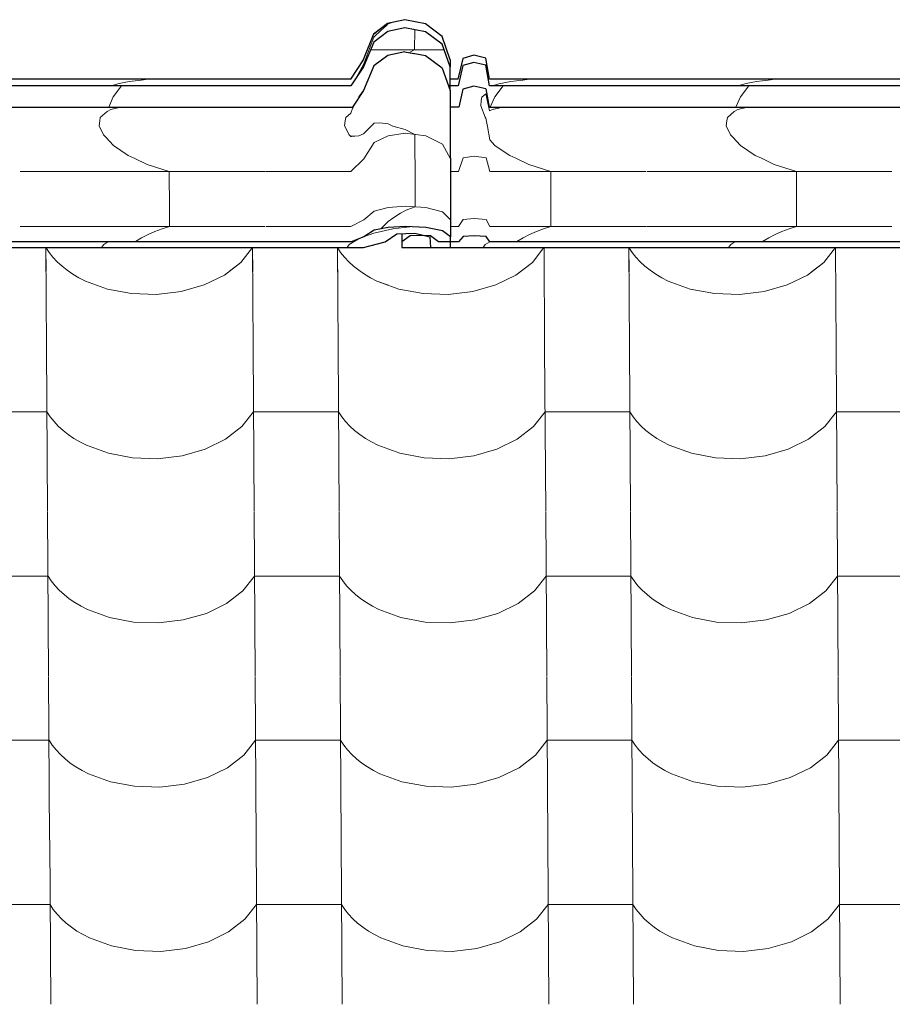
# Model space of a CAD drawing. Header units: millimetres. Extents: x -29001 to 109416, y -1251 to 13451.
# Tile 68 of 163: x -14866 to -14372, y 10428 to 10985. Entities that reach past the tile are written whole.
import ezdxf

# ---------------------------------------------------------------- set-up
doc = ezdxf.new("R2010")
doc.units = ezdxf.units.MM
doc.header["$MEASUREMENT"] = 0
for name, color, linetype in [('POHLED JIŽNÍ_1_Konstrukce - nosné', 7, 'Continuous'), ('POHLED JIŽNÍ_1_Nové_Konstrukce - krov', 7, 'Continuous'), ('POHLED JIŽNÍ_1_Nové_Konstrukce - střechy a skořepiny', 7, 'Continuous'), ('POHLED JIŽNÍ_1_Nové_Výplně - Povrchové', 7, 'Continuous')]:
    doc.layers.add(name, color=color, linetype=linetype)

# ---------------------------------------------------------------- blocks, each defined once
blk = doc.blocks.new('*X1', base_point=(-31394.74, -25864.88))
at = {"layer": 'POHLED JIŽNÍ_1_Nové_Výplně - Povrchové', "color": 21, "linetype": 'Continuous', "lineweight": 20, "true_color": 0xffaaaa}
for p, q in [((-14851.09, 10856.09), (-14850.74, 10799.61)), ((-14851.07, 10856.09), (-14849.25, 10853.33)), ((-14849.25, 10853.33), (-14847.11, 10850.64)), ((-14740.75, 10847.74), (-14734.16, 10856.09)), ((-14734.13, 10856.09), (-14733.78, 10799.61)), ((-14686.1, 10856.09), (-14685.74, 10799.61)), ((-14686.07, 10856.09), (-14684.26, 10853.33)), ((-14684.26, 10853.33), (-14682.12, 10850.64)), ((-14575.75, 10847.74), (-14569.16, 10856.09)), ((-14569.13, 10856.09), (-14568.78, 10799.61)), ((-14521.1, 10856.09), (-14520.75, 10799.61)), ((-14521.08, 10856.09), (-14519.26, 10853.33)), ((-14519.26, 10853.33), (-14517.12, 10850.64)), ((-14410.75, 10847.74), (-14404.16, 10856.09)), ((-14404.14, 10856.09), (-14403.78, 10799.61)), ((-14847.11, 10850.64), (-14844.69, 10848.05)), ((-14844.69, 10848.05), (-14841.99, 10845.59)), ((-14750.01, 10840.57), (-14740.75, 10847.74)), ((-14682.12, 10850.64), (-14679.69, 10848.05)), ((-14679.69, 10848.05), (-14677, 10845.59)), ((-14585.01, 10840.57), (-14575.75, 10847.74)), ((-14517.12, 10850.64), (-14514.7, 10848.05)), ((-14514.7, 10848.05), (-14512, 10845.59)), ((-14420.02, 10840.57), (-14410.75, 10847.74)), ((-14841.99, 10845.59), (-14839.04, 10843.26)), ((-14839.04, 10843.26), (-14835.84, 10841.08)), ((-14835.84, 10841.08), (-14832.42, 10839.06)), ((-14761.45, 10834.98), (-14750.01, 10840.57)), ((-14677, 10845.59), (-14674.04, 10843.26)), ((-14674.04, 10843.26), (-14670.84, 10841.08)), ((-14670.84, 10841.08), (-14667.42, 10839.06)), ((-14596.46, 10834.98), (-14585.01, 10840.57)), ((-14512, 10845.59), (-14509.04, 10843.26)), ((-14509.04, 10843.26), (-14505.85, 10841.08)), ((-14505.85, 10841.08), (-14502.42, 10839.06)), ((-14431.46, 10834.98), (-14420.02, 10840.57)), ((-14832.42, 10839.06), (-14828.78, 10837.21)), ((-14828.78, 10837.21), (-14816.31, 10832.64)), ((-14774.49, 10831.25), (-14761.45, 10834.98)), ((-14667.42, 10839.06), (-14663.79, 10837.21)), ((-14663.79, 10837.21), (-14651.31, 10832.64)), ((-14609.49, 10831.25), (-14596.46, 10834.98)), ((-14502.42, 10839.06), (-14498.79, 10837.21)), ((-14498.79, 10837.21), (-14486.32, 10832.64)), ((-14444.5, 10831.25), (-14431.46, 10834.98)), ((-14816.31, 10832.64), (-14802.64, 10830.05)), ((-14802.64, 10830.05), (-14788.45, 10829.58)), ((-14788.45, 10829.58), (-14774.49, 10831.25)), ((-14651.31, 10832.64), (-14637.64, 10830.05)), ((-14637.64, 10830.05), (-14623.46, 10829.58)), ((-14623.46, 10829.58), (-14609.49, 10831.25)), ((-14486.32, 10832.64), (-14472.64, 10830.05)), ((-14472.64, 10830.05), (-14458.46, 10829.58)), ((-14458.46, 10829.58), (-14444.5, 10831.25)), ((-14850.74, 10799.27), (-14850.16, 10706.6)), ((-14733.78, 10799.27), (-14733.2, 10706.6)), ((-14685.74, 10799.27), (-14685.16, 10706.6)), ((-14568.78, 10799.27), (-14568.2, 10706.6)), ((-14520.74, 10799.27), (-14520.16, 10706.6)), ((-14403.78, 10799.27), (-14403.2, 10706.6)), ((-14850.51, 10763.12), (-14874.53, 10763.12)), ((-14850.51, 10763.12), (-14848.67, 10760.33)), ((-14740.17, 10754.73), (-14733.55, 10763.12)), ((-14709.53, 10763.12), (-14733.55, 10763.12)), ((-14685.52, 10763.12), (-14709.53, 10763.12)), ((-14685.52, 10763.12), (-14683.67, 10760.33)), ((-14575.17, 10754.73), (-14568.55, 10763.12)), ((-14544.54, 10763.12), (-14568.55, 10763.12)), ((-14520.52, 10763.12), (-14544.54, 10763.12)), ((-14520.52, 10763.12), (-14518.68, 10760.33)), ((-14410.17, 10754.73), (-14403.56, 10763.12)), ((-14379.54, 10763.12), (-14403.56, 10763.12)), ((-14355.52, 10763.12), (-14379.54, 10763.12)), ((-14848.67, 10760.33), (-14846.53, 10757.63)), ((-14846.53, 10757.63), (-14844.11, 10755.04)), ((-14683.67, 10760.33), (-14681.54, 10757.63)), ((-14681.54, 10757.63), (-14679.11, 10755.04)), ((-14518.68, 10760.33), (-14516.54, 10757.63)), ((-14516.54, 10757.63), (-14514.11, 10755.04)), ((-14844.11, 10755.04), (-14841.41, 10752.58)), ((-14841.41, 10752.58), (-14838.46, 10750.25)), ((-14749.43, 10747.56), (-14740.17, 10754.73)), ((-14679.11, 10755.04), (-14676.42, 10752.58)), ((-14676.42, 10752.58), (-14673.46, 10750.25)), ((-14584.43, 10747.56), (-14575.17, 10754.73)), ((-14514.11, 10755.04), (-14511.42, 10752.58)), ((-14511.42, 10752.58), (-14508.46, 10750.25)), ((-14419.44, 10747.56), (-14410.17, 10754.73)), ((-14838.46, 10750.25), (-14835.26, 10748.07)), ((-14835.26, 10748.07), (-14831.84, 10746.05)), ((-14831.84, 10746.05), (-14828.2, 10744.21)), ((-14760.87, 10741.97), (-14749.43, 10747.56)), ((-14673.46, 10750.25), (-14670.26, 10748.07)), ((-14670.26, 10748.07), (-14666.84, 10746.05)), ((-14666.84, 10746.05), (-14663.2, 10744.21)), ((-14595.88, 10741.97), (-14584.43, 10747.56)), ((-14508.46, 10750.25), (-14505.27, 10748.07)), ((-14505.27, 10748.07), (-14501.84, 10746.05)), ((-14501.84, 10746.05), (-14498.21, 10744.21)), ((-14430.88, 10741.97), (-14419.44, 10747.56)), ((-14828.2, 10744.21), (-14815.73, 10739.63)), ((-14773.91, 10738.24), (-14760.87, 10741.97)), ((-14663.2, 10744.21), (-14650.73, 10739.63)), ((-14608.91, 10738.24), (-14595.88, 10741.97)), ((-14498.21, 10744.21), (-14485.74, 10739.63)), ((-14443.91, 10738.24), (-14430.88, 10741.97)), ((-14815.73, 10739.63), (-14802.05, 10737.05)), ((-14802.05, 10737.05), (-14787.87, 10736.57)), ((-14787.87, 10736.57), (-14773.91, 10738.24)), ((-14650.73, 10739.63), (-14637.06, 10737.05)), ((-14637.06, 10737.05), (-14622.88, 10736.57)), ((-14622.88, 10736.57), (-14608.91, 10738.24)), ((-14485.74, 10739.63), (-14472.06, 10737.05)), ((-14472.06, 10737.05), (-14457.88, 10736.57)), ((-14457.88, 10736.57), (-14443.91, 10738.24)), ((-14850.16, 10706.27), (-14849.58, 10613.59)), ((-14733.19, 10706.27), (-14732.62, 10613.59)), ((-14685.16, 10706.27), (-14684.58, 10613.59)), ((-14568.2, 10706.27), (-14567.62, 10613.59)), ((-14520.16, 10706.27), (-14519.58, 10613.59)), ((-14403.2, 10706.27), (-14402.62, 10613.59)), ((-14849.93, 10670.11), (-14873.95, 10670.11)), ((-14849.93, 10670.11), (-14848.09, 10667.32)), ((-14739.58, 10661.72), (-14732.97, 10670.11)), ((-14708.95, 10670.11), (-14732.97, 10670.11)), ((-14684.93, 10670.11), (-14708.95, 10670.11)), ((-14684.93, 10670.11), (-14683.09, 10667.32)), ((-14574.59, 10661.72), (-14567.97, 10670.11)), ((-14543.95, 10670.11), (-14567.97, 10670.11)), ((-14519.94, 10670.11), (-14543.95, 10670.11)), ((-14519.94, 10670.11), (-14518.1, 10667.32)), ((-14409.59, 10661.72), (-14402.97, 10670.11)), ((-14378.96, 10670.11), (-14402.97, 10670.11)), ((-14354.94, 10670.11), (-14378.96, 10670.11)), ((-14848.09, 10667.32), (-14845.95, 10664.62)), ((-14845.95, 10664.62), (-14843.53, 10662.03)), ((-14843.53, 10662.03), (-14840.83, 10659.57)), ((-14683.09, 10667.32), (-14680.95, 10664.62)), ((-14680.95, 10664.62), (-14678.53, 10662.03)), ((-14678.53, 10662.03), (-14675.83, 10659.57)), ((-14518.1, 10667.32), (-14515.96, 10664.62)), ((-14515.96, 10664.62), (-14513.53, 10662.03)), ((-14513.53, 10662.03), (-14510.84, 10659.57)), ((-14840.83, 10659.57), (-14837.88, 10657.24)), ((-14837.88, 10657.24), (-14834.68, 10655.06)), ((-14748.85, 10654.55), (-14739.58, 10661.72)), ((-14675.83, 10659.57), (-14672.88, 10657.24)), ((-14672.88, 10657.24), (-14669.68, 10655.06)), ((-14583.85, 10654.55), (-14574.59, 10661.72)), ((-14510.84, 10659.57), (-14507.88, 10657.24)), ((-14507.88, 10657.24), (-14504.68, 10655.06)), ((-14418.85, 10654.55), (-14409.59, 10661.72)), ((-14834.68, 10655.06), (-14831.25, 10653.04)), ((-14831.25, 10653.04), (-14827.62, 10651.2)), ((-14827.62, 10651.2), (-14815.15, 10646.62)), ((-14760.29, 10648.96), (-14748.85, 10654.55)), ((-14669.68, 10655.06), (-14666.26, 10653.04)), ((-14666.26, 10653.04), (-14662.62, 10651.2)), ((-14662.62, 10651.2), (-14650.15, 10646.62)), ((-14595.29, 10648.96), (-14583.85, 10654.55)), ((-14504.68, 10655.06), (-14501.26, 10653.04)), ((-14501.26, 10653.04), (-14497.63, 10651.2)), ((-14497.63, 10651.2), (-14485.15, 10646.62)), ((-14430.3, 10648.96), (-14418.85, 10654.55)), ((-14815.15, 10646.62), (-14801.47, 10644.04)), ((-14787.29, 10643.57), (-14773.33, 10645.24)), ((-14773.33, 10645.24), (-14760.29, 10648.96)), ((-14650.15, 10646.62), (-14636.48, 10644.04)), ((-14622.29, 10643.57), (-14608.33, 10645.24)), ((-14608.33, 10645.24), (-14595.29, 10648.96)), ((-14485.15, 10646.62), (-14471.48, 10644.04)), ((-14457.3, 10643.57), (-14443.33, 10645.24)), ((-14443.33, 10645.24), (-14430.3, 10648.96)), ((-14801.47, 10644.04), (-14787.29, 10643.57)), ((-14636.48, 10644.04), (-14622.29, 10643.57)), ((-14471.48, 10644.04), (-14457.3, 10643.57)), ((-14849.58, 10613.26), (-14849, 10520.58)), ((-14732.61, 10613.26), (-14732.03, 10520.58)), ((-14684.58, 10613.26), (-14684, 10520.58)), ((-14567.62, 10613.26), (-14567.04, 10520.58)), ((-14519.58, 10613.26), (-14519, 10520.58)), ((-14402.62, 10613.26), (-14402.04, 10520.58)), ((-14849.35, 10577.1), (-14873.37, 10577.1)), ((-14849.35, 10577.1), (-14847.51, 10574.31)), ((-14847.51, 10574.31), (-14845.37, 10571.61)), ((-14739, 10568.71), (-14732.39, 10577.1)), ((-14708.37, 10577.1), (-14732.39, 10577.1)), ((-14684.35, 10577.1), (-14708.37, 10577.1)), ((-14684.35, 10577.1), (-14682.51, 10574.31)), ((-14682.51, 10574.31), (-14680.37, 10571.61)), ((-14574.01, 10568.71), (-14567.39, 10577.1)), ((-14543.37, 10577.1), (-14567.39, 10577.1)), ((-14519.36, 10577.1), (-14543.37, 10577.1)), ((-14519.36, 10577.1), (-14517.51, 10574.31)), ((-14517.51, 10574.31), (-14515.38, 10571.61)), ((-14409.01, 10568.71), (-14402.39, 10577.1)), ((-14378.38, 10577.1), (-14402.39, 10577.1)), ((-14354.36, 10577.1), (-14378.38, 10577.1)), ((-14845.37, 10571.61), (-14842.95, 10569.02)), ((-14842.95, 10569.02), (-14840.25, 10566.56)), ((-14748.27, 10561.54), (-14739, 10568.71)), ((-14680.37, 10571.61), (-14677.95, 10569.02)), ((-14677.95, 10569.02), (-14675.25, 10566.56)), ((-14583.27, 10561.54), (-14574.01, 10568.71)), ((-14515.38, 10571.61), (-14512.95, 10569.02)), ((-14512.95, 10569.02), (-14510.26, 10566.56)), ((-14418.27, 10561.54), (-14409.01, 10568.71)), ((-14840.25, 10566.56), (-14837.3, 10564.23)), ((-14837.3, 10564.23), (-14834.1, 10562.05)), ((-14834.1, 10562.05), (-14830.67, 10560.04)), ((-14759.71, 10555.95), (-14748.27, 10561.54)), ((-14675.25, 10566.56), (-14672.3, 10564.23)), ((-14672.3, 10564.23), (-14669.1, 10562.05)), ((-14669.1, 10562.05), (-14665.67, 10560.04)), ((-14594.71, 10555.95), (-14583.27, 10561.54)), ((-14510.26, 10566.56), (-14507.3, 10564.23)), ((-14507.3, 10564.23), (-14504.1, 10562.05)), ((-14504.1, 10562.05), (-14500.68, 10560.04)), ((-14429.71, 10555.95), (-14418.27, 10561.54)), ((-14830.67, 10560.04), (-14827.04, 10558.19)), ((-14827.04, 10558.19), (-14814.57, 10553.61)), ((-14772.75, 10552.23), (-14759.71, 10555.95)), ((-14665.67, 10560.04), (-14662.04, 10558.19)), ((-14662.04, 10558.19), (-14649.57, 10553.61)), ((-14607.75, 10552.23), (-14594.71, 10555.95)), ((-14500.68, 10560.04), (-14497.04, 10558.19)), ((-14497.04, 10558.19), (-14484.57, 10553.61)), ((-14442.75, 10552.23), (-14429.71, 10555.95)), ((-14814.57, 10553.61), (-14800.89, 10551.03)), ((-14800.89, 10551.03), (-14786.71, 10550.56)), ((-14786.71, 10550.56), (-14772.75, 10552.23)), ((-14649.57, 10553.61), (-14635.89, 10551.03)), ((-14635.89, 10551.03), (-14621.71, 10550.56)), ((-14621.71, 10550.56), (-14607.75, 10552.23)), ((-14484.57, 10553.61), (-14470.9, 10551.03)), ((-14470.9, 10551.03), (-14456.72, 10550.56)), ((-14456.72, 10550.56), (-14442.75, 10552.23)), ((-14848.99, 10520.25), (-14848.42, 10427.57)), ((-14732.03, 10520.25), (-14731.45, 10427.57)), ((-14684, 10520.25), (-14683.42, 10427.57)), ((-14567.03, 10520.25), (-14566.45, 10427.57)), ((-14519, 10520.25), (-14518.42, 10427.57)), ((-14402.04, 10520.25), (-14401.46, 10427.57)), ((-14848.77, 10484.09), (-14872.79, 10484.09)), ((-14848.77, 10484.09), (-14846.93, 10481.3)), ((-14738.42, 10475.7), (-14731.81, 10484.09)), ((-14707.79, 10484.09), (-14731.81, 10484.09)), ((-14683.77, 10484.09), (-14707.79, 10484.09)), ((-14683.77, 10484.09), (-14681.93, 10481.3)), ((-14573.42, 10475.7), (-14566.81, 10484.09)), ((-14542.79, 10484.09), (-14566.81, 10484.09)), ((-14518.77, 10484.09), (-14542.79, 10484.09)), ((-14518.77, 10484.09), (-14516.93, 10481.3)), ((-14408.43, 10475.7), (-14401.81, 10484.09)), ((-14377.79, 10484.09), (-14401.81, 10484.09)), ((-14353.78, 10484.09), (-14377.79, 10484.09)), ((-14846.93, 10481.3), (-14844.79, 10478.6)), ((-14844.79, 10478.6), (-14842.37, 10476.01)), ((-14681.93, 10481.3), (-14679.79, 10478.6)), ((-14679.79, 10478.6), (-14677.37, 10476.01)), ((-14516.93, 10481.3), (-14514.79, 10478.6)), ((-14514.79, 10478.6), (-14512.37, 10476.01)), ((-14842.37, 10476.01), (-14839.67, 10473.55)), ((-14839.67, 10473.55), (-14836.71, 10471.22)), ((-14747.69, 10468.53), (-14738.42, 10475.7)), ((-14677.37, 10476.01), (-14674.67, 10473.55)), ((-14674.67, 10473.55), (-14671.72, 10471.22)), ((-14582.69, 10468.53), (-14573.42, 10475.7)), ((-14512.37, 10476.01), (-14509.67, 10473.55)), ((-14509.67, 10473.55), (-14506.72, 10471.22)), ((-14417.69, 10468.53), (-14408.43, 10475.7)), ((-14836.71, 10471.22), (-14833.52, 10469.04)), ((-14833.52, 10469.04), (-14830.09, 10467.03)), ((-14830.09, 10467.03), (-14826.46, 10465.18)), ((-14759.13, 10462.94), (-14747.69, 10468.53)), ((-14671.72, 10471.22), (-14668.52, 10469.04)), ((-14668.52, 10469.04), (-14665.09, 10467.03)), ((-14665.09, 10467.03), (-14661.46, 10465.18)), ((-14594.13, 10462.94), (-14582.69, 10468.53)), ((-14506.72, 10471.22), (-14503.52, 10469.04)), ((-14503.52, 10469.04), (-14500.1, 10467.03)), ((-14500.1, 10467.03), (-14496.46, 10465.18)), ((-14429.13, 10462.94), (-14417.69, 10468.53)), ((-14826.46, 10465.18), (-14813.99, 10460.61)), ((-14772.16, 10459.22), (-14759.13, 10462.94)), ((-14661.46, 10465.18), (-14648.99, 10460.61)), ((-14607.17, 10459.22), (-14594.13, 10462.94)), ((-14496.46, 10465.18), (-14483.99, 10460.61)), ((-14442.17, 10459.22), (-14429.13, 10462.94)), ((-14813.99, 10460.61), (-14800.31, 10458.02)), ((-14800.31, 10458.02), (-14786.13, 10457.55)), ((-14786.13, 10457.55), (-14772.16, 10459.22)), ((-14648.99, 10460.61), (-14635.31, 10458.02)), ((-14635.31, 10458.02), (-14621.13, 10457.55)), ((-14621.13, 10457.55), (-14607.17, 10459.22)), ((-14483.99, 10460.61), (-14470.32, 10458.02)), ((-14470.32, 10458.02), (-14456.13, 10457.55)), ((-14456.13, 10457.55), (-14442.17, 10459.22))]:
    blk.add_line(p, q, dxfattribs=at)
blk = doc.blocks.new('*X2', base_point=(-31394.74, -25864.88))
at = {"layer": 'POHLED JIŽNÍ_1_Nové_Konstrukce - střechy a skořepiny', "color": 21, "linetype": 'Continuous', "lineweight": 20, "true_color": 0xffaaaa}
for p, q in [((-14851.09, 10856.09), (-14851.01, 10842.84)), ((-14851.07, 10856.09), (-14849.25, 10853.33)), ((-14849.25, 10853.33), (-14847.11, 10850.64)), ((-14740.75, 10847.74), (-14734.16, 10856.09)), ((-14734.13, 10856.09), (-14734.05, 10842.67)), ((-14686.1, 10856.09), (-14685.94, 10831.46)), ((-14686.07, 10856.09), (-14684.26, 10853.33)), ((-14684.26, 10853.33), (-14682.12, 10850.64)), ((-14575.75, 10847.74), (-14569.16, 10856.09)), ((-14569.13, 10856.09), (-14569.05, 10842.42)), ((-14521.1, 10856.09), (-14521.01, 10842.35)), ((-14521.08, 10856.09), (-14519.26, 10853.33)), ((-14519.26, 10853.33), (-14517.12, 10850.64)), ((-14410.75, 10847.74), (-14404.16, 10856.09)), ((-14404.14, 10856.09), (-14404.05, 10842.17)), ((-14847.11, 10850.64), (-14844.69, 10848.05)), ((-14844.69, 10848.05), (-14841.99, 10845.59)), ((-14747.28, 10842.69), (-14740.75, 10847.74)), ((-14682.12, 10850.64), (-14679.69, 10848.05)), ((-14679.69, 10848.05), (-14677, 10845.59)), ((-14582.6, 10842.44), (-14575.75, 10847.74)), ((-14517.12, 10850.64), (-14514.7, 10848.05)), ((-14514.7, 10848.05), (-14512, 10845.59)), ((-14417.92, 10842.19), (-14410.75, 10847.74)), ((-14841.99, 10845.59), (-14839.04, 10843.26)), ((-14839.04, 10843.26), (-14838.4, 10842.82)), ((-14677, 10845.59), (-14674.04, 10843.26)), ((-14674.04, 10843.26), (-14670.84, 10841.08)), ((-14670.84, 10841.08), (-14667.42, 10839.06)), ((-14512, 10845.59), (-14509.04, 10843.26)), ((-14509.04, 10843.26), (-14507.68, 10842.33)), ((-14667.42, 10839.06), (-14663.79, 10837.21)), ((-14663.79, 10837.21), (-14657.19, 10834.8))]:
    blk.add_line(p, q, dxfattribs=at)

msp = doc.modelspace()

# ---------------------------------------------------------------- linework, layer by layer
at = {"layer": 'POHLED JIŽNÍ_1_Nové_Konstrukce - krov', "color": 1, "linetype": 'Continuous', "lineweight": 25}
for p, q in [((-14657.72, 10983.03), (-14665.59, 10976.93)), ((-14648, 10985.2), (-14657.72, 10983.03)), ((-14647.86, 10980.54), (-14657.59, 10978.44)), ((-14636.28, 10982.9), (-14647.93, 10985.2)), ((-14636.21, 10978.31), (-14647.86, 10980.54)), ((-14626.89, 10975.64), (-14636.28, 10982.9)), ((-14665.59, 10976.93), (-14671.46, 10962.56)), ((-14657.59, 10978.44), (-14665.47, 10972.52)), ((-14626.83, 10971.28), (-14636.21, 10978.31)), ((-14622.35, 10962.56), (-14626.89, 10975.64)), ((-14665.47, 10972.52), (-14671.35, 10958.59)), ((-14622.3, 10958.59), (-14626.83, 10971.28)), ((-14657.6, 10964.91), (-14665.48, 10959)), ((-14647.87, 10967.02), (-14657.6, 10964.91)), ((-14647.87, 10967.02), (-14642.81, 10966.05)), ((-14642.23, 10965.94), (-14642.81, 10966.05)), ((-14642.39, 10966.08), (-14642.23, 10965.94)), ((-14636.22, 10964.79), (-14642.23, 10965.94)), ((-14626.84, 10957.75), (-14636.22, 10964.79)), ((-14615.17, 10963.3), (-14617.84, 10951.44)), ((-14608.94, 10965.04), (-14615.17, 10963.3)), ((-14602.15, 10963.47), (-14608.88, 10965.04)), ((-14599.97, 10951.44), (-14602.15, 10963.47)), ((-14671.46, 10962.56), (-14678.67, 10951.44)), ((-14671.35, 10958.59), (-14678.57, 10947.81)), ((-14665.48, 10959), (-14671.35, 10945.07)), ((-14626.84, 10957.75), (-14622.31, 10945.07)), ((-14622.35, 10962.56), (-14622.3, 10958.59)), ((-14622.31, 10947.81), (-14622.3, 10958.59)), ((-14615.06, 10959.31), (-14617.74, 10947.81)), ((-14608.82, 10961), (-14615.06, 10959.31)), ((-14602.1, 10959.47), (-14608.82, 10961)), ((-14599.92, 10947.81), (-14602.1, 10959.47)), ((-14684.16, 10951.44), (-14949.73, 10951.44)), ((-14684.11, 10947.81), (-14949.68, 10947.81)), ((-14678.62, 10951.44), (-14684.16, 10951.44)), ((-14678.57, 10947.81), (-14684.11, 10947.81)), ((-14617.74, 10947.81), (-14623.29, 10947.81)), ((-14622.31, 10945.07), (-14622.31, 10947.81)), ((-14617.79, 10951.44), (-14622.3, 10951.44)), ((-14608.83, 10947.48), (-14615.07, 10945.79)), ((-14602.11, 10945.95), (-14608.83, 10947.48)), ((-14594.73, 10951.44), (-14599.97, 10951.44)), ((-14594.68, 10947.81), (-14599.92, 10947.81)), ((-14329.16, 10951.44), (-14594.73, 10951.44)), ((-14329.11, 10947.81), (-14594.68, 10947.81)), ((-14671.35, 10945.07), (-14677.62, 10935.71)), ((-14622.31, 10945.07), (-14622.26, 10938.09)), ((-14615.07, 10945.79), (-14617.41, 10935.71)), ((-14602.11, 10945.95), (-14600.19, 10935.71)), ((-14955.19, 10935.71), (-14677.62, 10935.71)), ((-14622.26, 10938.09), (-14622.22, 10927.87)), ((-14617.41, 10935.71), (-14622.25, 10935.71)), ((-14600.19, 10935.71), (-14322.63, 10935.71)), ((-14622.22, 10927.87), (-14622.18, 10914.75)), ((-14622.18, 10914.75), (-14622.15, 10899.1)), ((-14622.15, 10899.1), (-14622.12, 10881.41)), ((-14622.12, 10881.41), (-14622.11, 10862.22)), ((-14665.25, 10865.95), (-14671.15, 10862.22)), ((-14657.37, 10867.54), (-14665.25, 10865.95)), ((-14659.14, 10859.33), (-14652.49, 10864)), ((-14647.63, 10868.1), (-14657.37, 10867.54)), ((-14652.49, 10864), (-14642.18, 10864.23)), ((-14649.68, 10864.06), (-14649.68, 10859.33)), ((-14644.92, 10862.76), (-14649.68, 10859.33)), ((-14635.98, 10867.5), (-14647.63, 10868.1)), ((-14638.88, 10863.02), (-14644.92, 10862.76)), ((-14642.18, 10864.23), (-14636.74, 10862.92)), ((-14633.32, 10862.76), (-14638.88, 10863.02)), ((-14636.74, 10862.92), (-14633.84, 10862.22)), ((-14626.61, 10865.62), (-14635.98, 10867.5)), ((-14628.96, 10859.33), (-14633.32, 10862.76)), ((-14622.11, 10862.22), (-14626.61, 10865.62)), ((-14608.63, 10862.87), (-14614.87, 10862.41)), ((-14601.9, 10862.46), (-14608.63, 10862.87)), ((-14683.94, 10859.33), (-14949.51, 10859.33)), ((-14678.4, 10859.33), (-14683.94, 10859.33)), ((-14671.15, 10862.22), (-14678.4, 10859.33)), ((-14671.26, 10856.09), (-14659.14, 10859.33)), ((-14649.68, 10859.33), (-14649.56, 10856.09)), ((-14633.84, 10862.22), (-14633.33, 10856.09)), ((-14623.79, 10859.33), (-14628.96, 10859.33)), ((-14617.56, 10859.33), (-14623.79, 10859.33)), ((-14622.16, 10856.09), (-14622.13, 10859.33)), ((-14622.13, 10859.33), (-14622.11, 10862.22)), ((-14614.87, 10862.41), (-14617.56, 10859.33)), ((-14599.74, 10859.33), (-14601.9, 10862.46)), ((-14594.51, 10859.33), (-14599.74, 10859.33)), ((-14328.94, 10859.33), (-14594.51, 10859.33)), ((-14962.41, 10856.09), (-14671.26, 10856.09)), ((-14649.56, 10856.09), (-14634.62, 10856.09)), ((-14634.62, 10856.09), (-14633.33, 10856.09)), ((-14633.33, 10856.09), (-14622.16, 10856.09)), ((-14622.16, 10856.09), (-14607.41, 10856.09)), ((-14607.41, 10856.09), (-14316.27, 10856.09))]:
    msp.add_line(p, q, dxfattribs=at)
at = {"layer": 'POHLED JIŽNÍ_1_Nové_Konstrukce - krov', "color": 21, "linetype": 'Continuous', "lineweight": 20, "true_color": 0xffaaaa}
for p, q in [((-14657.68, 10983.03), (-14665.54, 10976.93)), ((-14658.17, 10982.11), (-14661.64, 10978.88)), ((-14657.65, 10982.59), (-14658.17, 10982.11)), ((-14647.95, 10985.2), (-14657.68, 10983.03)), ((-14654.5, 10983.72), (-14657.65, 10982.59)), ((-14654.42, 10983.75), (-14654.5, 10983.72)), ((-14650.64, 10984.6), (-14654.42, 10983.75)), ((-14647.94, 10985.2), (-14650.64, 10984.6)), ((-14665.54, 10976.93), (-14671.42, 10962.56)), ((-14665.54, 10976.93), (-14671.42, 10962.56)), ((-14665.5, 10975.21), (-14667.9, 10968.92)), ((-14665.5, 10975.21), (-14667.9, 10968.92)), ((-14664.89, 10975.8), (-14665.5, 10975.21)), ((-14661.64, 10978.88), (-14664.89, 10975.8)), ((-14642.36, 10979.49), (-14642.37, 10968.08)), ((-14667.9, 10968.92), (-14670.66, 10961.67)), ((-14667.9, 10968.92), (-14670.66, 10961.67)), ((-14625.69, 10968.08), (-14667.34, 10968.08)), ((-14645.37, 10966.54), (-14642.37, 10968.08)), ((-14615.13, 10963.3), (-14617.8, 10951.44)), ((-14615.13, 10963.3), (-14617.8, 10951.44)), ((-14608.9, 10965.04), (-14615.13, 10963.3)), ((-14671.42, 10962.56), (-14678.64, 10951.44)), ((-14671.42, 10962.56), (-14678.64, 10951.44)), ((-14671.36, 10959.77), (-14675.33, 10952.65)), ((-14671.36, 10959.77), (-14675.33, 10952.65)), ((-14670.66, 10961.67), (-14671.36, 10959.77)), ((-14670.66, 10961.67), (-14671.36, 10959.77)), ((-14809.67, 10949.08), (-14814.33, 10947.81)), ((-14812.99, 10941.56), (-14808.28, 10947.81)), ((-14806.91, 10949.62), (-14809.67, 10949.08)), ((-14803.9, 10950.12), (-14806.91, 10949.62)), ((-14800.65, 10950.6), (-14803.9, 10950.12)), ((-14797.18, 10951.03), (-14800.65, 10950.6)), ((-14793.51, 10951.43), (-14797.18, 10951.03)), ((-14793.42, 10951.44), (-14793.51, 10951.43)), ((-14594.7, 10948.8), (-14598.33, 10947.81)), ((-14596.99, 10941.56), (-14592.28, 10947.81)), ((-14593.67, 10949.08), (-14594.7, 10948.8)), ((-14590.91, 10949.62), (-14593.67, 10949.08)), ((-14587.9, 10950.12), (-14590.91, 10949.62)), ((-14584.65, 10950.6), (-14587.9, 10950.12)), ((-14581.18, 10951.03), (-14584.65, 10950.6)), ((-14577.51, 10951.43), (-14581.18, 10951.03)), ((-14577.42, 10951.44), (-14577.51, 10951.43)), ((-14454.67, 10949.08), (-14459.33, 10947.81)), ((-14458, 10941.56), (-14453.28, 10947.81)), ((-14451.91, 10949.62), (-14454.67, 10949.08)), ((-14448.9, 10950.12), (-14451.91, 10949.62)), ((-14445.65, 10950.6), (-14448.9, 10950.12)), ((-14442.18, 10951.03), (-14445.65, 10950.6)), ((-14438.51, 10951.43), (-14442.18, 10951.03)), ((-14438.43, 10951.44), (-14438.51, 10951.43)), ((-14815.58, 10935.71), (-14812.99, 10941.56)), ((-14674.55, 10940.31), (-14673.99, 10941.56)), ((-14674.55, 10940.31), (-14673.99, 10941.56)), ((-14673.99, 10941.56), (-14671.35, 10945.07)), ((-14673.99, 10941.56), (-14671.44, 10944.94)), ((-14604.32, 10941.37), (-14604.64, 10939.46)), ((-14602.09, 10943.16), (-14604.32, 10941.37)), ((-14600.48, 10936.24), (-14602.09, 10943.16)), ((-14599.58, 10935.71), (-14596.99, 10941.56)), ((-14460.58, 10935.71), (-14458, 10941.56)), ((-14809.67, 10935.41), (-14814.34, 10934.29)), ((-14809.67, 10935.41), (-14813.68, 10934.44)), ((-14807.89, 10935.71), (-14809.67, 10935.41)), ((-14807.89, 10935.71), (-14809.67, 10935.41)), ((-14675.34, 10939.13), (-14677.48, 10934.88)), ((-14675.34, 10939.13), (-14677.48, 10934.88)), ((-14604.64, 10939.46), (-14604.99, 10936.42)), ((-14604.99, 10936.42), (-14602.47, 10930.02)), ((-14599.92, 10933.53), (-14600.48, 10936.24)), ((-14594.7, 10935.16), (-14598.34, 10934.29)), ((-14594.7, 10935.16), (-14597.68, 10934.44)), ((-14593.67, 10935.41), (-14594.7, 10935.16)), ((-14593.67, 10935.41), (-14594.7, 10935.16)), ((-14591.89, 10935.71), (-14593.67, 10935.41)), ((-14591.89, 10935.71), (-14593.67, 10935.41)), ((-14454.67, 10935.41), (-14459.34, 10934.29)), ((-14454.67, 10935.41), (-14458.68, 10934.44)), ((-14452.89, 10935.71), (-14454.67, 10935.41)), ((-14452.89, 10935.71), (-14454.67, 10935.41)), ((-14820.33, 10929.74), (-14820.65, 10927.97)), ((-14816.48, 10933.27), (-14820.33, 10929.74)), ((-14814.34, 10934.29), (-14816.48, 10933.27)), ((-14681.33, 10929.74), (-14681.66, 10927.97)), ((-14681.33, 10929.74), (-14681.66, 10927.97)), ((-14678.57, 10932.27), (-14681.33, 10929.74)), ((-14678.57, 10932.27), (-14681.33, 10929.74)), ((-14677.48, 10934.88), (-14678.57, 10932.27)), ((-14677.48, 10934.88), (-14678.57, 10932.27)), ((-14602.47, 10930.02), (-14602.02, 10929.48)), ((-14598.34, 10934.29), (-14599.92, 10933.53)), ((-14465.33, 10929.74), (-14465.66, 10927.97)), ((-14461.49, 10933.27), (-14465.33, 10929.74)), ((-14459.34, 10934.29), (-14461.49, 10933.27)), ((-14820.65, 10927.97), (-14821.01, 10925.18)), ((-14821.01, 10925.18), (-14818.49, 10919.9)), ((-14681.66, 10927.97), (-14682.01, 10925.18)), ((-14681.66, 10927.97), (-14682.01, 10925.18)), ((-14682.01, 10925.18), (-14679.49, 10919.9)), ((-14682.01, 10925.18), (-14679.49, 10919.9)), ((-14671.24, 10920.57), (-14665.49, 10926.48)), ((-14671.24, 10920.57), (-14665.49, 10926.48)), ((-14665.49, 10926.48), (-14665.34, 10926.67)), ((-14665.49, 10926.48), (-14665.34, 10926.67)), ((-14665.34, 10926.67), (-14662.05, 10926.74)), ((-14662.05, 10926.74), (-14657.45, 10926.26)), ((-14657.45, 10926.26), (-14654.74, 10924.9)), ((-14654.74, 10924.9), (-14647.7, 10923.1)), ((-14602.02, 10929.48), (-14601.15, 10924.69)), ((-14601.15, 10924.69), (-14599.84, 10917.22)), ((-14465.66, 10927.97), (-14466.01, 10925.18)), ((-14466.01, 10925.18), (-14463.49, 10919.9)), ((-14818.49, 10919.9), (-14817.16, 10918.73)), ((-14817.16, 10918.73), (-14812.9, 10913.88)), ((-14679.49, 10919.9), (-14678.5, 10919.03)), ((-14679.49, 10919.9), (-14678.5, 10919.03)), ((-14678.5, 10919.03), (-14673.89, 10919.36)), ((-14678.5, 10919.03), (-14678.16, 10919.15)), ((-14678.16, 10919.15), (-14673.89, 10919.36)), ((-14673.89, 10919.36), (-14671.24, 10920.57)), ((-14673.89, 10919.36), (-14671.24, 10920.57)), ((-14657.43, 10919.48), (-14665.31, 10915.59)), ((-14647.7, 10920.87), (-14657.43, 10919.48)), ((-14647.7, 10923.1), (-14642.2, 10920.17)), ((-14636.05, 10919.4), (-14647.7, 10920.87)), ((-14642.18, 10911.51), (-14642.2, 10920.17)), ((-14626.68, 10914.77), (-14636.05, 10919.4)), ((-14463.49, 10919.9), (-14462.17, 10918.73)), ((-14462.17, 10918.73), (-14457.9, 10913.88)), ((-14812.9, 10913.88), (-14804.53, 10908.3)), ((-14665.31, 10915.59), (-14671.21, 10906.42)), ((-14665.31, 10915.59), (-14671.21, 10906.42)), ((-14622.16, 10906.42), (-14626.68, 10914.77)), ((-14599.84, 10917.22), (-14596.9, 10913.88)), ((-14596.9, 10913.88), (-14594.59, 10912.34)), ((-14457.9, 10913.88), (-14449.53, 10908.3)), ((-14804.53, 10908.3), (-14801.1, 10906.85)), ((-14642.17, 10900.69), (-14642.18, 10911.51)), ((-14608.68, 10908), (-14614.92, 10906.89)), ((-14601.96, 10906.99), (-14608.68, 10908)), ((-14594.59, 10912.34), (-14588.53, 10908.3)), ((-14588.53, 10908.3), (-14585.1, 10906.85)), ((-14449.53, 10908.3), (-14446.1, 10906.85)), ((-14801.1, 10906.85), (-14793.8, 10903.17)), ((-14793.8, 10903.17), (-14781.26, 10899.31)), ((-14671.21, 10906.42), (-14678.45, 10899.31)), ((-14671.21, 10906.42), (-14678.45, 10899.31)), ((-14614.92, 10906.89), (-14617.61, 10899.31)), ((-14614.92, 10906.89), (-14617.61, 10899.31)), ((-14599.8, 10899.31), (-14601.96, 10906.99)), ((-14585.1, 10906.85), (-14577.8, 10903.17)), ((-14577.8, 10903.17), (-14565.26, 10899.31)), ((-14446.1, 10906.85), (-14438.8, 10903.17)), ((-14438.8, 10903.17), (-14426.26, 10899.31)), ((-14727.23, 10899.31), (-14865.73, 10899.31)), ((-14781.25, 10892.7), (-14781.26, 10899.31)), ((-14683.99, 10899.31), (-14726.73, 10899.31)), ((-14678.45, 10899.31), (-14683.99, 10899.31)), ((-14678.45, 10899.31), (-14683.47, 10899.31)), ((-14642.15, 10890.56), (-14642.17, 10900.69)), ((-14617.61, 10899.31), (-14622.15, 10899.31)), ((-14617.61, 10899.31), (-14622.15, 10899.31)), ((-14594.56, 10899.31), (-14599.8, 10899.31)), ((-14511.23, 10899.31), (-14594.56, 10899.31)), ((-14565.25, 10892.7), (-14565.26, 10899.31)), ((-14372.23, 10899.31), (-14510.73, 10899.31)), ((-14426.25, 10892.7), (-14426.26, 10899.31)), ((-14781.24, 10884.44), (-14781.25, 10892.7)), ((-14642.14, 10879.19), (-14642.15, 10890.56)), ((-14565.24, 10884.44), (-14565.25, 10892.7)), ((-14426.24, 10884.44), (-14426.25, 10892.7)), ((-14781.23, 10876.69), (-14781.24, 10884.44)), ((-14647.64, 10879.56), (-14657.38, 10878.82)), ((-14635.99, 10878.77), (-14647.64, 10879.56)), ((-14565.23, 10876.69), (-14565.24, 10884.44)), ((-14426.23, 10876.69), (-14426.24, 10884.44)), ((-14781.22, 10868.01), (-14781.23, 10876.69)), ((-14665.26, 10876.73), (-14671.16, 10871.82)), ((-14665.26, 10876.73), (-14671.16, 10871.82)), ((-14657.38, 10878.82), (-14665.26, 10876.73)), ((-14650.34, 10875.68), (-14654.21, 10873.17)), ((-14647.64, 10877.2), (-14650.34, 10875.68)), ((-14646.31, 10877.77), (-14647.64, 10877.2)), ((-14642.14, 10879.19), (-14646.31, 10877.77)), ((-14626.62, 10876.29), (-14635.99, 10878.77)), ((-14622.11, 10871.82), (-14626.62, 10876.29)), ((-14565.22, 10868.01), (-14565.23, 10876.69)), ((-14426.22, 10868.01), (-14426.23, 10876.69)), ((-14671.16, 10871.82), (-14678.41, 10868.01)), ((-14671.16, 10871.82), (-14678.41, 10868.01)), ((-14657.89, 10870.37), (-14661.37, 10866.94)), ((-14657.37, 10870.83), (-14657.89, 10870.37)), ((-14654.21, 10873.17), (-14657.37, 10870.83)), ((-14614.88, 10872.07), (-14617.57, 10868.01)), ((-14614.88, 10872.07), (-14617.57, 10868.01)), ((-14608.63, 10872.67), (-14614.88, 10872.07)), ((-14601.91, 10872.13), (-14608.63, 10872.67)), ((-14599.75, 10868.01), (-14601.91, 10872.13)), ((-14727.18, 10868.01), (-14865.68, 10868.01)), ((-14793.28, 10863.5), (-14796.96, 10861.6)), ((-14789.42, 10865.21), (-14793.28, 10863.5)), ((-14785.39, 10866.72), (-14789.42, 10865.21)), ((-14781.22, 10868.01), (-14785.39, 10866.72)), ((-14683.95, 10868.01), (-14726.68, 10868.01)), ((-14683.95, 10868.01), (-14685.14, 10868.01)), ((-14678.41, 10868.01), (-14683.95, 10868.01)), ((-14678.41, 10868.01), (-14683.95, 10868.01)), ((-14671.24, 10862.19), (-14665.42, 10864.25)), ((-14671.24, 10862.19), (-14665.42, 10864.25)), ((-14665.42, 10864.25), (-14654.68, 10866.66)), ((-14665.42, 10864.25), (-14654.68, 10866.66)), ((-14661.37, 10866.94), (-14661.61, 10866.69)), ((-14654.68, 10866.66), (-14645.12, 10867.97)), ((-14654.68, 10866.66), (-14645.12, 10867.97)), ((-14617.57, 10868.01), (-14622.11, 10868.01)), ((-14617.57, 10868.01), (-14622.11, 10868.01)), ((-14594.52, 10868.01), (-14599.75, 10868.01)), ((-14511.18, 10868.01), (-14594.52, 10868.01)), ((-14577.28, 10863.5), (-14580.96, 10861.6)), ((-14573.42, 10865.21), (-14577.28, 10863.5)), ((-14569.39, 10866.72), (-14573.42, 10865.21)), ((-14565.22, 10868.01), (-14569.39, 10866.72)), ((-14372.18, 10868.01), (-14510.68, 10868.01)), ((-14438.28, 10863.5), (-14441.96, 10861.6)), ((-14434.42, 10865.21), (-14438.28, 10863.5)), ((-14430.39, 10866.72), (-14434.42, 10865.21)), ((-14426.22, 10868.01), (-14430.39, 10866.72)), ((-14819.66, 10856.09), (-14818.4, 10857.9)), ((-14819.66, 10856.09), (-14818.4, 10857.9)), ((-14818.4, 10857.9), (-14816.02, 10859.33)), ((-14818.4, 10857.9), (-14816.02, 10859.33)), ((-14800.44, 10859.5), (-14800.68, 10859.33)), ((-14796.96, 10861.6), (-14800.44, 10859.5)), ((-14680.66, 10856.09), (-14679.4, 10857.9)), ((-14680.66, 10856.09), (-14679.4, 10857.9)), ((-14679.4, 10857.9), (-14674.35, 10860.95)), ((-14679.4, 10857.9), (-14674.35, 10860.95)), ((-14603.66, 10856.09), (-14602.4, 10857.9)), ((-14603.66, 10856.09), (-14602.4, 10857.9)), ((-14602.4, 10857.9), (-14599.83, 10859.45)), ((-14602.4, 10857.9), (-14599.83, 10859.45)), ((-14584.44, 10859.5), (-14584.68, 10859.33)), ((-14580.96, 10861.6), (-14584.44, 10859.5)), ((-14464.66, 10856.09), (-14463.4, 10857.9)), ((-14464.66, 10856.09), (-14463.4, 10857.9)), ((-14463.4, 10857.9), (-14461.03, 10859.33)), ((-14463.4, 10857.9), (-14461.03, 10859.33)), ((-14445.44, 10859.5), (-14445.68, 10859.33)), ((-14441.96, 10861.6), (-14445.44, 10859.5))]:
    msp.add_line(p, q, dxfattribs=at)
msp.add_point((-14678.16, 10919.15), dxfattribs=at)

# ---------------------------------------------------------------- block references
at = {"layer": 'POHLED JIŽNÍ_1_Konstrukce - nosné', "color": 9, "linetype": 'Continuous', "lineweight": 13}
for name in ['*X1', '*X2']:
    msp.add_blockref(name, (-31394.74, -25864.88), dxfattribs=at)

doc.saveas('drawing.dxf')
